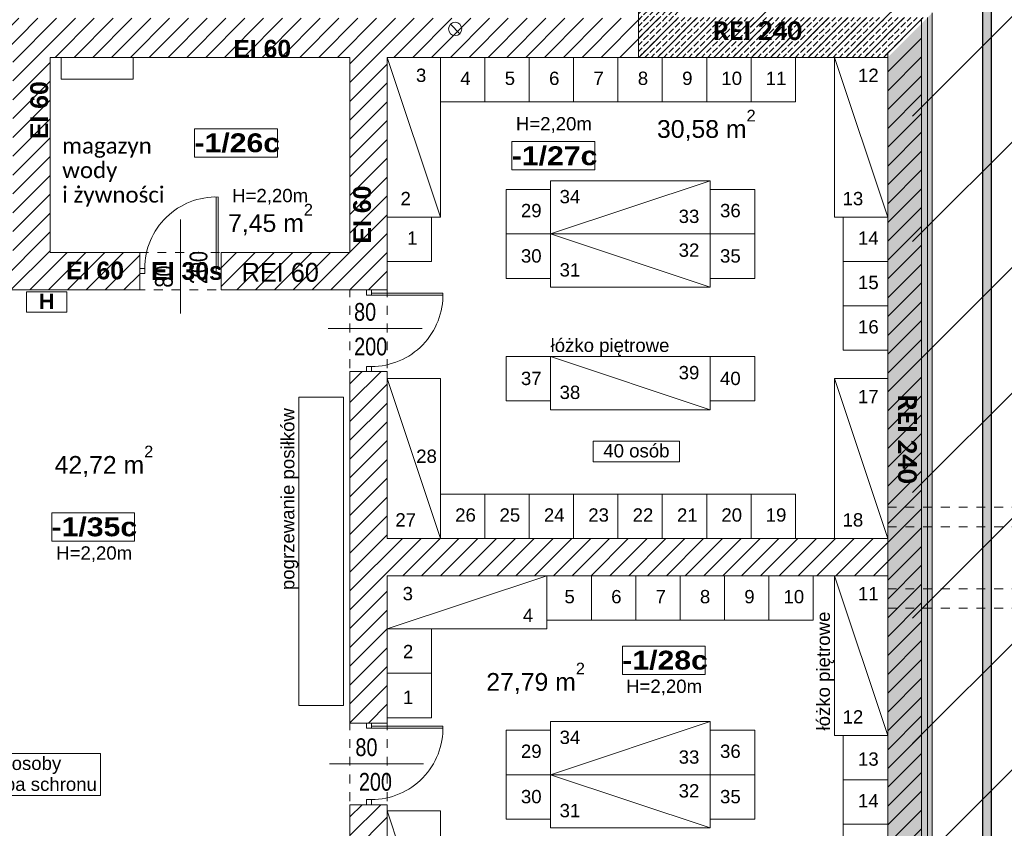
# Model space of a CAD drawing. Header units: millimetres. Extents: x -44596 to 32114, y 34976 to 82978.
# Tile 50 of 63: x 28944 to 30054, y 54908 to 55819. Entities that reach past the tile are written whole.
import ezdxf

# ---------------------------------------------------------------- set-up
doc = ezdxf.new("R2010")
doc.units = ezdxf.units.MM
doc.header["$MEASUREMENT"] = 0
doc.linetypes.add('Dashed-002', pattern=[20, 10, -10])
for name, color, linetype in [('410-Fundamenty', 7, 'Continuous'), ('__PROJEKTOWANE', 7, 'Continuous'), ('__PROJEKTOWANE_WYPOSAŻENIE', 7, 'Continuous'), ('MF-NR', 7, 'Continuous'), ('MF_AREA_BLOCK', 7, 'Continuous'), ('MF_KRESKOWANIE', 7, 'Continuous'), ('MF_NR', 7, 'Continuous'), ('MF_OKNA', 7, 'Continuous'), ('MF_OPISY', 7, 'Continuous'), ('MF_przerywana', 7, 'Continuous'), ('MF_SCIANY_KONSTR', 7, 'Continuous'), ('MF_SCIANY_KONSTR istn.', 7, 'Continuous'), ('MF_WIDOK', 7, 'Continuous')]:
    doc.layers.add(name, color=color, linetype=linetype)
doc.styles.add('GENERATED_STYLE_2', font='txt')
doc.styles.add('GENERATED_STYLE_5', font='txt')
doc.styles.add('GENERATED_STYLE_6', font='txt')
doc.styles.add('GENERATED_STYLE_7', font='txt')
doc.styles.add('GENERATED_STYLE_8', font='txt')
pattern_1 = [(45, (5608535.791, 4486378.817), (-7.071067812, 7.071067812), [7.5, -2.5]), (45, (5608535.791, 4486385.888), (-7.071067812, 7.071067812), [7.5, -2.5])]

msp = doc.modelspace()

# ---------------------------------------------------------------- hatches: boundary and pattern name
at = {"layer": '410-Fundamenty', "linetype": 'Continuous', "lineweight": 0}
h = msp.add_hatch(dxfattribs=at)
h.set_pattern_fill('beton', color=251, style=0, pattern_type=2)
h.set_pattern_definition(pattern_1)
h.paths.add_polyline_path([(29641.2, 55776.5), (29666.2, 55801.5), (29666.2, 56288.5), (29641.2, 56288.5)])
h = msp.add_hatch(dxfattribs=at)
h.set_pattern_fill('beton', color=251, style=0, pattern_type=2)
h.set_pattern_definition(pattern_1)
h.paths.add_polyline_path([(29666.2, 56288.5), (29666.2, 55801.5), (29671.2, 55806.5), (29671.2, 56288.5)])
h = msp.add_hatch(dxfattribs=at)
h.set_pattern_fill('beton', color=251, style=0, pattern_type=2)
h.set_pattern_definition(pattern_1)
h.paths.add_polyline_path([(29671.2, 56288.5), (29671.2, 55806.5), (29686.2, 55821.5), (29686.2, 56288.5)])
h = msp.add_hatch(dxfattribs=at)
h.set_pattern_fill('beton', color=251, style=0, pattern_type=2)
h.set_pattern_definition(pattern_1)
h.paths.add_polyline_path([(29967.2, 55821.5), (29686.2, 55821.5), (29671.2, 55806.5), (29952.2, 55806.5)])
h = msp.add_hatch(dxfattribs=at)
h.set_pattern_fill('beton', color=251, style=0, pattern_type=2)
h.set_pattern_definition(pattern_1)
h.paths.add_polyline_path([(29967.2, 54600.5), (29967.2, 55821.5), (29952.2, 55806.5), (29952.2, 54615.5)])
h = msp.add_hatch(dxfattribs=at)
h.set_pattern_fill('Styropian', color=251, style=0, pattern_type=2)
h.set_pattern_definition([(90, (5608535.7913, 4486378.8167), (-3.4641016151, 0), [2, -4]), (90, (5608534.0592, 4486381.8167), (-3.4641016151, 0), [2, -4]), (150, (5608535.7913, 4486380.8167), (1.7320508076, 3), [2, -4]), (150, (5608532.3272, 4486380.8167), (1.7320508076, 3), [2, -4]), (210, (5608535.7913, 4486378.8167), (-1.7320508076, 3), [2, -4]), (210, (5608532.3272, 4486378.8167), (-1.7320508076, 3), [2, -4])])
h.paths.add_polyline_path([(29972.2, 54595.5), (29972.2, 55826.5), (29967.2, 55821.5), (29967.2, 54600.5)])
h = msp.add_hatch(dxfattribs=at)
h.set_pattern_fill('beton', color=251, style=0, pattern_type=2)
h.set_pattern_definition(pattern_1)
h.paths.add_polyline_path([(29952.2, 55806.5), (29671.2, 55806.5), (29666.2, 55801.5), (29947.2, 55801.5)])
h = msp.add_hatch(dxfattribs=at)
h.set_pattern_fill('beton', color=251, style=0, pattern_type=2)
h.set_pattern_definition(pattern_1)
h.paths.add_polyline_path([(29952.2, 54615.5), (29952.2, 55806.5), (29947.2, 55801.5), (29947.2, 54620.5)])
h = msp.add_hatch(dxfattribs=at)
h.set_pattern_fill('beton', color=251, style=0, pattern_type=2)
h.set_pattern_definition(pattern_1)
h.paths.add_polyline_path([(29947.2, 55801.5), (29666.2, 55801.5), (29641.2, 55776.5), (29922.2, 55776.5)])
h = msp.add_hatch(dxfattribs=at)
h.set_pattern_fill('beton', color=251, style=0, pattern_type=2)
h.set_pattern_definition(pattern_1)
h.paths.add_polyline_path([(29947.2, 54620.5), (29947.2, 55801.5), (29922.2, 55776.5), (29922.2, 54645.5)])
at = {"layer": '__PROJEKTOWANE', "linetype": 'Continuous', "lineweight": 13}
h = msp.add_hatch(dxfattribs=at)
h.set_pattern_fill('Bloczki_ceramiczne_kopia_43', color=251, style=0, pattern_type=2)
h.set_pattern_definition([(45, (5608535.79, 4486378.82), (-70.7106781, 70.7106781), [])])
h.paths.add_polyline_path([(29650.2, 54617.5), (29950.2, 54617.5), (29950.2, 55810.5), (29669.2, 55810.5), (29669.2, 56706.5), (30029.3, 56706.5), (30027.4, 56167.5), (30307.2, 56167.5), (30307.2, 54260.5), (30007.2, 54260.5), (30007.2, 53759.5), (28068.2, 53759.5), (28068.2, 54560.5), (27769.2, 54560.5), (27768.2, 55446.7), (26382.4, 55446.6), (26382.4, 55792.5), (28125.2, 55792.5), (28125.2, 54917.5), (28425.2, 54917.5), (28425.2, 54116.5), (29650.2, 54116.5)])
at = {"layer": '__PROJEKTOWANE', "linetype": 'Continuous', "lineweight": 25}
h = msp.add_hatch(color=230, dxfattribs=at)
h.paths.add_polyline_path([(27850.2, 56618.9), (27850.2, 54825.6), (28326.7, 54825.6), (28326.7, 54038.8), (28757.7, 54038.8), (28757.7, 53475.2), (29407, 53475.2), (29407, 54038.8), (29747.1, 54038.8), (29747.1, 54541), (30039.3, 54541), (30039.3, 55882.1), (28974.4, 55882.1), (28974.4, 56618.9)])
h.paths.add_polyline_path([(28767.7, 53485.2), (28767.7, 54048.8), (28336.7, 54048.8), (28336.7, 54835.6), (27860.2, 54835.6), (27860.2, 56608.9), (28964.4, 56608.9), (28964.4, 55872.1), (30029.3, 55872.1), (30029.3, 54551), (29737.1, 54551), (29737.1, 54048.8), (29397, 54048.8), (29397, 53485.2)], flags=16)
at = {"layer": 'MF_KRESKOWANIE', "linetype": 'Continuous', "lineweight": 13}
h = msp.add_hatch(dxfattribs=at)
h.set_pattern_fill('bloczki_ceramiczne', color=251, style=0, pattern_type=2)
h.set_pattern_definition([(45, (5608535.791, 4486378.817), (-10.606601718, 10.606601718), [])])
h.paths.add_polyline_path([(28115.2, 54907.5), (28415.2, 54907.5), (28415.2, 54896.5), (28415.2, 54735.5), (28415.2, 54106.5), (28483.2, 54106.5), (28791.2, 54106.5), (28791.2, 53966.5), (28833.2, 53966.5), (29119.9, 53966.5), (29119.9, 53894.5), (29119.9, 53558.5), (29284.9, 53558.5), (29284.9, 53894.5), (29284.9, 53966.5), (29284.9, 54106.5), (29660.2, 54106.5), (29660.2, 54607.5), (29960.2, 54607.5), (29960.2, 54660.5), (29960.2, 55820.5), (29641.2, 55820.5), (28865.2, 55820.5), (28865.2, 55776.5), (28936.2, 55776.5), (28936.2, 55556.5), (28869.2, 55556.5), (28871.2, 55556.5), (28871.2, 55514.5), (29079.2, 55514.5), (29079.2, 55556.5), (28978.2, 55556.5), (28978.2, 55776.5), (29316.2, 55776.5), (29316.2, 55556.5), (29171.2, 55556.5), (29171.2, 55514.5), (29358.2, 55514.5), (29358.2, 55776.5), (29622.2, 55776.5), (29922.2, 55776.5), (29922.2, 55234.5), (29622.2, 55234.5), (29358.2, 55234.5), (29358.2, 55422.5), (29316.2, 55422.5), (29316.2, 55393.5), (29316.2, 55026.5), (29358.2, 55026.5), (29358.2, 55192.5), (29922.2, 55192.5), (29922.2, 54645.5), (29658.2, 54645.5), (29658.2, 54735.5), (29658.2, 54747.5), (29358.2, 54747.5), (29358.2, 54934.5), (29316.2, 54934.5), (29316.2, 54747.5), (29316.2, 54705.5), (29622.2, 54705.5), (29622.2, 54144.5), (29220.2, 54144.5), (29220.2, 54705.5), (29224.2, 54705.5), (29224.2, 54747.5), (29126.2, 54747.5), (29126.2, 54705.5), (29178.2, 54705.5), (29178.2, 54290.5), (29153.2, 54290.5), (29168.2, 54248.5), (29178.2, 54248.5), (29178.2, 54144.5), (28998.2, 54144.5), (28998.2, 54147.5), (28956.2, 54147.5), (28956.2, 54144.5), (28943.2, 54144.5), (28943.2, 54106.5), (29246.9, 54106.5), (29246.9, 54008.5), (29246.9, 53894.5), (29246.5, 53894.5), (29246.5, 53600.5), (29161.9, 53600.5), (29161.9, 53894.5), (29161.9, 53983.5), (29136.9, 54008.5), (28833.2, 54008.5), (28833.2, 54106.5), (28883.2, 54106.5), (28883.2, 54144.5), (28833.2, 54144.5), (28833.2, 54159.5), (28791.2, 54159.5), (28791.2, 54144.5), (28453.2, 54144.5), (28453.2, 54705.5), (28593.2, 54705.5), (28593.2, 54747.5), (28453.2, 54747.5), (28453.2, 54907.5), (28717.2, 54907.5), (28717.2, 54871.5), (28759.2, 54871.5), (28759.2, 55099.5), (28717.2, 55099.5), (28717.2, 54945.5), (28463.2, 54945.5), (28153.2, 54945.5), (28153.2, 55790.1), (28615.7, 55790.4), (28615.9, 55820.5), (28153.2, 55820.5), (28129.2, 55782.5), (28115.2, 55782.5), (28115.2, 54945.5)])

# ---------------------------------------------------------------- linework, layer by layer
at = {"layer": '410-Fundamenty', "color": 251, "linetype": 'Continuous', "lineweight": 13}
msp.add_line((29967.2, 54600.5), (29967.2, 55821.5), dxfattribs=at)
at = {"layer": '410-Fundamenty', "color": 251, "linetype": 'Continuous', "lineweight": 13, "flags": 128}
for points in [[(29641.2, 56288.5), (29641.2, 55776.5)], [(29972.2, 54595.5), (29972.2, 55826.5)], [(29641.2, 55776.5), (29922.2, 55776.5)], [(29922.2, 55776.5), (29922.2, 54645.5)]]:
    msp.add_lwpolyline(points, dxfattribs=at)
at = {"layer": '__PROJEKTOWANE', "color": 230, "linetype": 'Continuous', "lineweight": 25, "flags": 128}
for points in [[(28757.7, 53475.2), (29407, 53475.2), (29407, 54038.8), (29747.1, 54038.8), (29747.1, 54541), (30039.3, 54541), (30039.3, 55882.1), (28974.4, 55882.1), (28974.4, 56618.9), (27850.2, 56618.9), (27850.2, 54825.6), (28326.7, 54825.6), (28326.7, 54038.8), (28757.7, 54038.8)], [(28767.7, 53485.2), (29397, 53485.2), (29397, 54048.8), (29737.1, 54048.8), (29737.1, 54551), (30029.3, 54551), (30029.3, 55872.1), (28964.4, 55872.1), (28964.4, 56608.9), (27860.2, 56608.9), (27860.2, 54835.6), (28336.7, 54835.6), (28336.7, 54048.8), (28767.7, 54048.8)]]:
    msp.add_lwpolyline(points, close=True, dxfattribs=at)
at = {"layer": '__PROJEKTOWANE_WYPOSAŻENIE', "color": 251, "linetype": 'Continuous', "lineweight": 13}
for p, q in [((29418.2, 55596.5), (29358.2, 55776.5)), ((29922.2, 55596.5), (29862.2, 55776.5)), ((29542.3, 55577.5), (29722.3, 55637.5)), ((29542.3, 55577.5), (29722.3, 55517.5)), ((29542.3, 55439.5), (29722.3, 55379.5)), ((29418.2, 55234.5), (29358.2, 55414.5)), ((29922.2, 55234.5), (29862.2, 55414.5)), ((29538.2, 55192.5), (29358.2, 55132.5)), ((29922.2, 55012.5), (29862.2, 55192.5)), ((29542.3, 54968.3), (29722.3, 55028.3)), ((29542.3, 54968.3), (29722.3, 54908.3)), ((29418.2, 54747.5), (29358.2, 54927.5))]:
    msp.add_line(p, q, dxfattribs=at)
at = {"layer": '__PROJEKTOWANE_WYPOSAŻENIE', "color": 251, "linetype": 'Continuous', "lineweight": 13, "flags": 128}
for points in [[(29072, 55751.9), (28990.8, 55751.9), (28990.8, 55776.5), (29072, 55776.5)], [(29358.2, 55596.5), (29418.2, 55596.5), (29418.2, 55776.5), (29358.2, 55776.5)], [(29468.2, 55776.5), (29468.2, 55726.5), (29418.2, 55726.5), (29418.2, 55776.5)], [(29518.2, 55776.5), (29518.2, 55726.5), (29468.2, 55726.5), (29468.2, 55776.5)], [(29568.2, 55776.5), (29568.2, 55726.5), (29518.2, 55726.5), (29518.2, 55776.5)], [(29618.2, 55776.5), (29618.2, 55726.5), (29568.2, 55726.5), (29568.2, 55776.5)], [(29668.2, 55776.5), (29668.2, 55726.5), (29618.2, 55726.5), (29618.2, 55776.5)], [(29718.2, 55776.5), (29718.2, 55726.5), (29668.2, 55726.5), (29668.2, 55776.5)], [(29768.2, 55776.5), (29768.2, 55726.5), (29718.2, 55726.5), (29718.2, 55776.5)], [(29818.2, 55776.5), (29818.2, 55726.5), (29768.2, 55726.5), (29768.2, 55776.5)], [(29862.2, 55596.5), (29922.2, 55596.5), (29922.2, 55776.5), (29862.2, 55776.5)], [(29542.3, 55577.5), (29542.3, 55637.5), (29722.3, 55637.5), (29722.3, 55577.5)], [(29542.3, 55627.5), (29542.3, 55577.5), (29492.3, 55577.5), (29492.3, 55627.5)], [(29722.3, 55577.5), (29722.3, 55627.5), (29772.3, 55627.5), (29772.3, 55577.5)], [(29408.2, 55596.5), (29408.2, 55546.5), (29358.2, 55546.5), (29358.2, 55596.5)], [(29922.2, 55596.5), (29922.2, 55546.5), (29872.2, 55546.5), (29872.2, 55596.5)], [(29542.3, 55527.5), (29542.3, 55577.5), (29492.3, 55577.5), (29492.3, 55527.5)], [(29542.3, 55577.5), (29542.3, 55517.5), (29722.3, 55517.5), (29722.3, 55577.5)], [(29722.3, 55577.5), (29722.3, 55527.5), (29772.3, 55527.5), (29772.3, 55577.5)], [(29922.2, 55546.5), (29922.2, 55496.5), (29872.2, 55496.5), (29872.2, 55546.5)], [(29922.2, 55496.5), (29922.2, 55446.5), (29872.2, 55446.5), (29872.2, 55496.5)], [(29542.3, 55389.5), (29542.3, 55439.5), (29492.3, 55439.5), (29492.3, 55389.5)], [(29542.3, 55439.5), (29542.3, 55379.5), (29722.3, 55379.5), (29722.3, 55439.5)], [(29722.3, 55439.5), (29722.3, 55389.5), (29772.3, 55389.5), (29772.3, 55439.5)], [(29358.2, 55234.5), (29418.2, 55234.5), (29418.2, 55414.5), (29358.2, 55414.5)], [(29862.2, 55234.5), (29922.2, 55234.5), (29922.2, 55414.5), (29862.2, 55414.5)], [(29308.7, 55393.8), (29258.7, 55393.8), (29258.7, 55046.2), (29308.7, 55046.2)], [(29590.3, 55344.2), (29687.7, 55344.2), (29687.7, 55320.7), (29590.3, 55320.7)], [(29468.2, 55284.5), (29468.2, 55234.5), (29418.2, 55234.5), (29418.2, 55284.5)], [(29518.2, 55284.5), (29518.2, 55234.5), (29468.2, 55234.5), (29468.2, 55284.5)], [(29568.2, 55284.5), (29568.2, 55234.5), (29518.2, 55234.5), (29518.2, 55284.5)], [(29618.2, 55284.5), (29618.2, 55234.5), (29568.2, 55234.5), (29568.2, 55284.5)], [(29668.2, 55284.5), (29668.2, 55234.5), (29618.2, 55234.5), (29618.2, 55284.5)], [(29718.2, 55284.5), (29718.2, 55234.5), (29668.2, 55234.5), (29668.2, 55284.5)], [(29768.2, 55284.5), (29768.2, 55234.5), (29718.2, 55234.5), (29718.2, 55284.5)], [(29818.2, 55284.5), (29818.2, 55234.5), (29768.2, 55234.5), (29768.2, 55284.5)], [(29538.2, 55132.5), (29538.2, 55192.5), (29358.2, 55192.5), (29358.2, 55132.5)], [(29588.2, 55192.5), (29588.2, 55142.5), (29538.2, 55142.5), (29538.2, 55192.5)], [(29638.2, 55192.5), (29638.2, 55142.5), (29588.2, 55142.5), (29588.2, 55192.5)], [(29688.2, 55192.5), (29688.2, 55142.5), (29638.2, 55142.5), (29638.2, 55192.5)], [(29738.2, 55192.5), (29738.2, 55142.5), (29688.2, 55142.5), (29688.2, 55192.5)], [(29788.2, 55192.5), (29788.2, 55142.5), (29738.2, 55142.5), (29738.2, 55192.5)], [(29838.2, 55192.5), (29838.2, 55142.5), (29788.2, 55142.5), (29788.2, 55192.5)], [(29862.2, 55012.5), (29922.2, 55012.5), (29922.2, 55192.5), (29862.2, 55192.5)], [(29408.2, 55132.5), (29408.2, 55082.5), (29358.2, 55082.5), (29358.2, 55132.5)], [(29408.2, 55082.5), (29408.2, 55032.5), (29358.2, 55032.5), (29358.2, 55082.5)], [(29542.3, 55018.3), (29542.3, 54968.3), (29492.3, 54968.3), (29492.3, 55018.3)], [(29542.3, 54968.3), (29542.3, 55028.3), (29722.3, 55028.3), (29722.3, 54968.3)], [(29722.3, 54968.3), (29722.3, 55018.3), (29772.3, 55018.3), (29772.3, 54968.3)], [(29922.2, 55012.5), (29922.2, 54962.5), (29872.2, 54962.5), (29872.2, 55012.5)], [(28873.4, 54992), (29034.9, 54992), (29034.9, 54944.8), (28873.4, 54944.8)], [(29542.3, 54918.3), (29542.3, 54968.3), (29492.3, 54968.3), (29492.3, 54918.3)], [(29542.3, 54968.3), (29542.3, 54908.3), (29722.3, 54908.3), (29722.3, 54968.3)], [(29722.3, 54968.3), (29722.3, 54918.3), (29772.3, 54918.3), (29772.3, 54968.3)], [(29922.2, 54962.5), (29922.2, 54912.5), (29872.2, 54912.5), (29872.2, 54962.5)], [(29358.2, 54747.5), (29418.2, 54747.5), (29418.2, 54927.5), (29358.2, 54927.5)], [(29922.2, 54912.5), (29922.2, 54862.5), (29872.2, 54862.5), (29872.2, 54912.5)]]:
    msp.add_lwpolyline(points, close=True, dxfattribs=at)
at = {"layer": '__PROJEKTOWANE_WYPOSAŻENIE', "color": 251, "linetype": 'Dashed-002', "lineweight": 13, "flags": 128}
for points in [[(29922.2, 55269.6), (30345.2, 55269.6)], [(29922.2, 55247.7), (30345.2, 55247.7)], [(29922.2, 55177.7), (30345.2, 55177.7)], [(29922.2, 55155.8), (30345.2, 55155.8)]]:
    msp.add_lwpolyline(points, dxfattribs=at)
at = {"layer": 'MF-NR', "color": 251, "linetype": 'Continuous', "lineweight": 13}
for p, q in [((29141.1, 55696.1), (29234.4, 55696.1)), ((29141.1, 55664.2), (29141.1, 55696.1)), ((29234.4, 55696.1), (29234.4, 55664.2)), ((29498.7, 55681.6), (29592, 55681.6)), ((29498.7, 55649.7), (29498.7, 55681.6)), ((29592, 55681.6), (29592, 55649.7)), ((28980, 55263.4), (29073.4, 55263.4)), ((28980, 55231.5), (28980, 55263.4)), ((29073.4, 55263.4), (29073.4, 55231.5)), ((29623.2, 55113.2), (29716.5, 55113.2)), ((29623.2, 55081.3), (29623.2, 55113.2)), ((29716.5, 55113.2), (29716.5, 55081.3))]:
    msp.add_line(p, q, dxfattribs=at)
at = {"layer": 'MF-NR', "color": 251, "linetype": 'Continuous', "lineweight": 13, "flags": 128}
for points in [[(29234.4, 55664.2), (29141.1, 55664.2)], [(29592, 55649.7), (29498.7, 55649.7)], [(29073.4, 55231.5), (28980, 55231.5)], [(29716.5, 55081.3), (29623.2, 55081.3)]]:
    msp.add_lwpolyline(points, dxfattribs=at)
at = {"layer": 'MF_AREA_BLOCK', "color": 251, "linetype": 'Continuous', "lineweight": 13}
msp.add_line((29429.4, 55813.8), (29440, 55803.2), dxfattribs=at)
msp.add_circle((29434.7, 55808.5), 7.5, dxfattribs=at)
at = {"layer": 'MF_OKNA', "color": 251, "linetype": 'Continuous', "lineweight": 13}
for p, q in [((29165.4, 55538.7), (29165.4, 55619.2)), ((29167.7, 55538.7), (29167.7, 55619.2)), ((29125.2, 55593.8), (29125.2, 55488)), ((29084.9, 55538.7), (29079.2, 55538.7)), ((29079.2, 55535.5), (29079.2, 55533)), ((29079.2, 55533), (29084.9, 55533)), ((29084.9, 55533), (29084.9, 55538.7)), ((29165.4, 55533), (29165.4, 55538.7)), ((29165.4, 55538.7), (29171.2, 55538.7)), ((29171.2, 55533), (29165.4, 55533)), ((29171.2, 55535.9), (29171.2, 55533)), ((29337.6, 55514.5), (29334.7, 55514.5)), ((29334.7, 55514.5), (29334.7, 55508.7)), ((29334.7, 55508.7), (29340.4, 55508.7)), ((29340.4, 55508.7), (29340.4, 55514.5)), ((29340.4, 55511), (29420.9, 55511)), ((29340.4, 55508.7), (29420.9, 55508.7)), ((29397.5, 55471), (29291.6, 55471)), ((29334.7, 55422.5), (29334.7, 55428.2)), ((29334.7, 55428.2), (29340.4, 55428.2)), ((29340.4, 55428.2), (29340.4, 55422.5)), ((29337.6, 55422.5), (29334.7, 55422.5)), ((29334.7, 55026.5), (29334.7, 55020.7)), ((29334.7, 55020.7), (29340.4, 55020.7)), ((29340.4, 55020.7), (29340.4, 55026.5)), ((29340.4, 55023), (29420.9, 55023)), ((29340.4, 55020.7), (29420.9, 55020.7)), ((29399, 54980.5), (29293.2, 54980.5)), ((29334.7, 54934.5), (29334.7, 54940.2)), ((29334.7, 54940.2), (29340.4, 54940.2)), ((29340.4, 54940.2), (29340.4, 54934.5)), ((29337.2, 54934.5), (29334.7, 54934.5))]:
    msp.add_line(p, q, dxfattribs=at)
for centre, start, end in [((29165.4, 55538.7), 88.3628, 180), ((29340.4, 55508.7), 270, 1.6372), ((29340.4, 55020.7), 270, 1.6372)]:
    msp.add_arc(centre, 80.5, start, end, dxfattribs=at)
at = {"layer": 'MF_przerywana', "color": 251, "linetype": 'Dashed-002', "lineweight": 13, "flags": 128}
for points in [[(29079.2, 55556.5), (29171.2, 55556.5), (29171.2, 55514.5), (29079.2, 55514.5)], [(29358.2, 55514.5), (29316.2, 55514.5), (29316.2, 55422.5), (29358.2, 55422.5)], [(29316.2, 55026.5), (29358.2, 55026.5), (29358.2, 54934.5), (29316.2, 54934.5)]]:
    msp.add_lwpolyline(points, close=True, dxfattribs=at)
at = {"layer": 'MF_SCIANY_KONSTR', "color": 251, "linetype": 'Continuous', "lineweight": 13}
for p, q in [((29960.2, 54660.5), (29960.2, 55820.5)), ((29316.2, 55776.5), (28978.2, 55776.5)), ((28978.2, 55776.5), (28978.2, 55556.5)), ((29316.2, 55556.5), (29316.2, 55776.5)), ((29358.2, 55776.5), (29358.2, 55514.5)), ((29622.2, 55776.5), (29358.2, 55776.5)), ((29622.2, 55776.5), (29922.2, 55776.5)), ((29922.2, 55234.5), (29922.2, 55782.5)), ((28978.2, 55556.5), (29079.2, 55556.5)), ((29079.2, 55514.5), (29079.2, 55556.5)), ((29171.2, 55556.5), (29194.4, 55556.5)), ((29171.2, 55514.5), (29171.2, 55556.5)), ((29284.4, 55556.5), (29316.2, 55556.5)), ((28978.2, 55514.5), (28859.2, 55514.5)), ((28871.2, 55514.5), (29079.2, 55514.5)), ((28978.2, 55514.5), (29079.2, 55514.5)), ((29171.2, 55514.5), (29194.4, 55514.5)), ((29284.4, 55514.5), (29358.2, 55514.5)), ((29316.2, 55026.5), (29316.2, 55422.5)), ((29316.2, 55422.5), (29358.2, 55422.5)), ((29358.2, 55422.5), (29358.2, 55234.5)), ((29622.2, 55234.5), (29358.2, 55234.5)), ((29622.2, 55234.5), (29922.2, 55234.5)), ((29358.2, 55192.5), (29922.2, 55192.5)), ((29358.2, 55192.5), (29358.2, 55026.5)), ((29922.2, 54645.5), (29922.2, 55192.5)), ((29316.2, 55026.5), (29358.2, 55026.5)), ((29316.2, 54747.5), (29316.2, 54934.5)), ((29316.2, 54934.5), (29358.2, 54934.5)), ((29358.2, 54934.5), (29358.2, 54747.5))]:
    msp.add_line(p, q, dxfattribs=at)
at = {"layer": 'MF_SCIANY_KONSTR istn.', "color": 251, "linetype": 'Continuous', "lineweight": 13}
for p, q in [((29194.4, 55556.5), (29284.4, 55556.5)), ((29194.4, 55514.5), (29284.4, 55514.5))]:
    msp.add_line(p, q, dxfattribs=at)
at = {"layer": 'MF_WIDOK', "color": 251, "linetype": 'Continuous', "lineweight": 15, "flags": 128}
for points in [[(29141.1, 55696.1), (29234.4, 55696.1), (29234.4, 55664.2), (29141.1, 55664.2)], [(29498.7, 55681.6), (29592, 55681.6), (29592, 55649.7), (29498.7, 55649.7)], [(28980, 55263.4), (29073.4, 55263.4), (29073.4, 55231.5), (28980, 55231.5)], [(29623.2, 55113.2), (29716.5, 55113.2), (29716.5, 55081.3), (29623.2, 55081.3)]]:
    msp.add_lwpolyline(points, close=True, dxfattribs=at)
at = {"layer": 'MF_WIDOK', "color": 1, "linetype": 'Continuous', "lineweight": 13, "flags": 128}
msp.add_lwpolyline([(28951.7, 55512.5), (28997, 55512.5), (28997, 55489.4), (28951.7, 55489.4)], close=True, dxfattribs=at)

# ---------------------------------------------------------------- texts
at = {"layer": '__PROJEKTOWANE', "color": 251, "linetype": 'Continuous', "lineweight": 13}
for s, insert, char_height, attachment_point, style in [('\\A1;{\\pql;\\fCalibri Light|b1|i0|c238|p34;REI 240}', (29725.2, 55795.7), 21.262, 7, 'GENERATED_STYLE_8'), ('\\A1;{\\pqc;\\fArial|b1|i0|c238|p38;EI 60}', (29217.3, 55796.2), 20, 2, 'GENERATED_STYLE_5'), ('\\A1;{\\pqc;\\fArial|b0|i0|c238|p38;H=2,20m}', (29546, 55709.2), 15, 2, 'GENERATED_STYLE_2'), ('\\A1;{\\pqc;\\fArial|b0|i0|c238|p38;H=2,20m}', (29226.2, 55628.3), 15, 2, 'GENERATED_STYLE_2'), ('\\A1;{\\pqc;\\fArial|b1|i0|c238|p38;EI 60}', (29028.9, 55546.4), 20, 2, 'GENERATED_STYLE_5'), ('\\A1;{\\pqc;\\fArial|b1|i0|c238|p38;EI 30s}', (29132.5, 55545.8), 20, 2, 'GENERATED_STYLE_5'), ('\\pxql;\\A1;REI 60', (29194.2, 55523.4), 21.262, 7, 'GENERATED_STYLE_8'), ('\\A1;{\\pqc;\\fArial|b0|i0|c238|p38;H=2,20m}', (29027.9, 55225.6), 15, 2, 'GENERATED_STYLE_2'), ('\\A1;{\\pqc;\\fArial|b0|i0|c238|p38;H=2,20m}', (29670.2, 55075.4), 15, 2, 'GENERATED_STYLE_2')]:
    msp.add_mtext(s, dxfattribs=dict(at, insert=insert, char_height=char_height, attachment_point=attachment_point, style=style))
for s, insert, char_height, attachment_point, rotation, style in [('\\A1;{\\pqc;\\fArial|b1|i0|c238|p38;EI 60}', (28955.9, 55717), 20, 2, 90, 'GENERATED_STYLE_5'), ('\\A1;{\\pqc;\\fArial|b1|i0|c238|p38;EI 60}', (29319.8, 55599.4), 20, 2, 90, 'GENERATED_STYLE_5'), ('\\A1;{\\pql;\\fCalibri Light|b1|i0|c238|p34;REI 240}', (29933.6, 55396.6), 21.262, 7, 270, 'GENERATED_STYLE_8')]:
    msp.add_mtext(s, dxfattribs=dict(at, insert=insert, char_height=char_height, attachment_point=attachment_point, rotation=rotation, style=style))
at = {"layer": '__PROJEKTOWANE', "color": 251, "lineweight": 13, "char_height": 20, "attachment_point": 7, "style": 'GENERATED_STYLE_2'}
for s, insert in [('{\\fArial|b0|i0|c238|p38;30,58 m{\\H0.66x;\\S2^  ;}}', (29662.2, 55682.1)), ('{\\fArial|b0|i0|c238|p38;7,45 m{\\H0.66x;\\S2^  ;}}', (29178.8, 55576.1)), ('{\\fArial|b0|i0|c238|p38;42,72 m{\\H0.66x;\\S2^  ;}}', (28983.3, 55303.6)), ('{\\fArial|b0|i0|c238|p38;27,79 m{\\H0.66x;\\S2^  ;}}', (29469.8, 55059.1))]:
    msp.add_mtext(s, dxfattribs=dict(at, insert=insert))
at = {"layer": '__PROJEKTOWANE', "color": 251, "linetype": 'Continuous', "lineweight": 13, "insert": (28991.8, 55608.3), "char_height": 18, "attachment_point": 7, "line_spacing_factor": 0.920987, "style": 'GENERATED_STYLE_7'}
msp.add_mtext('\\A1;{\\pql;\\fCalibri Light|b0|i0|c238|p34;magazyn \\P\\pql;\\fCalibri Light|b0|i0|c238|p34;wody \\P\\pql;\\fCalibri Light|b0|i0|c238|p34;i żywności}', dxfattribs=at)
at = {"layer": '__PROJEKTOWANE_WYPOSAŻENIE', "color": 251, "linetype": 'Continuous', "lineweight": 13, "char_height": 15, "style": 'GENERATED_STYLE_2'}
for s, insert, attachment_point in [('\\A1;{\\pqc;\\fArial|b0|i0|c238|p38;3}', (29396.4, 55763.8), 2), ('\\A1;{\\pqc;\\fArial|b0|i0|c238|p38;12}', (29900.4, 55763.8), 2), ('\\A1;{\\pqc;\\fArial|b0|i0|c238|p38;4}', (29446.4, 55760.4), 2), ('\\A1;{\\pqc;\\fArial|b0|i0|c238|p38;5}', (29496.4, 55760.4), 2), ('\\A1;{\\pqc;\\fArial|b0|i0|c238|p38;6}', (29546.4, 55760.4), 2), ('\\A1;{\\pqc;\\fArial|b0|i0|c238|p38;7}', (29596.4, 55760.4), 2), ('\\A1;{\\pqc;\\fArial|b0|i0|c238|p38;8}', (29646.4, 55760.4), 2), ('\\A1;{\\pqc;\\fArial|b0|i0|c238|p38;9}', (29696.4, 55760.4), 2), ('\\A1;{\\pqc;\\fArial|b0|i0|c238|p38;10}', (29746.4, 55760.4), 2), ('\\A1;{\\pqc;\\fArial|b0|i0|c238|p38;11}', (29796.4, 55760.4), 2), ('\\A1;{\\pqc;\\fArial|b0|i0|c238|p38;2}', (29379, 55624.9), 2), ('\\A1;{\\pqc;\\fArial|b0|i0|c238|p38;34}', (29564.1, 55627.1), 2), ('\\A1;{\\pqc;\\fArial|b0|i0|c238|p38;13}', (29883, 55624.9), 2), ('\\A1;{\\pqc;\\fArial|b0|i0|c238|p38;29}', (29520.5, 55611.4), 2), ('\\A1;{\\pqc;\\fArial|b0|i0|c238|p38;36}', (29744.9, 55611.4), 2), ('\\A1;{\\pqc;\\fArial|b0|i0|c238|p38;33}', (29698.3, 55604.9), 2), ('\\A1;{\\pqc;\\fArial|b0|i0|c238|p38;1}', (29386.4, 55580.4), 2), ('\\A1;{\\pqc;\\fArial|b0|i0|c238|p38;14}', (29900.4, 55580.4), 2), ('\\A1;{\\pqc;\\fArial|b0|i0|c238|p38;32}', (29698.3, 55566.8), 2), ('\\A1;{\\pqc;\\fArial|b0|i0|c238|p38;30}', (29520.5, 55560.3), 2), ('\\A1;{\\pqc;\\fArial|b0|i0|c238|p38;35}', (29744.9, 55560.3), 2), ('\\A1;{\\pqc;\\fArial|b0|i0|c238|p38;31}', (29564.1, 55544.6), 2), ('\\A1;{\\pqc;\\fArial|b0|i0|c238|p38;15}', (29900.4, 55530.4), 2), ('\\A1;{\\pqc;\\fArial|b0|i0|c238|p38;16}', (29900.4, 55480.4), 2), ('\\A1;{\\pql;\\fArial|b0|i0|c238|p38;łóżko piętrowe}', (29542.3, 55459.6), 1), ('\\A1;{\\pqc;\\fArial|b0|i0|c238|p38;39}', (29698.3, 55428.8), 2), ('\\A1;{\\pqc;\\fArial|b0|i0|c238|p38;37}', (29520.5, 55422.3), 2), ('\\A1;{\\pqc;\\fArial|b0|i0|c238|p38;40}', (29744.9, 55422.3), 2), ('\\A1;{\\pqc;\\fArial|b0|i0|c238|p38;38}', (29564.1, 55406.6), 2), ('\\A1;{\\pqc;\\fArial|b0|i0|c238|p38;17}', (29900.4, 55401.8), 2), ('\\A1;{\\pqc;\\fArial|b0|i0|c238|p38;40 osób}', (29639, 55340.8), 2), ('\\A1;{\\pqc;\\fArial|b0|i0|c238|p38;28}', (29402.5, 55334.6), 2), ('\\A1;{\\pqc;\\fArial|b0|i0|c238|p38;27}', (29379, 55262.9), 2), ('\\A1;{\\pqc;\\fArial|b0|i0|c238|p38;26}', (29446.4, 55268.4), 2), ('\\A1;{\\pqc;\\fArial|b0|i0|c238|p38;25}', (29496.4, 55268.4), 2), ('\\A1;{\\pqc;\\fArial|b0|i0|c238|p38;24}', (29546.4, 55268.4), 2), ('\\A1;{\\pqc;\\fArial|b0|i0|c238|p38;23}', (29596.4, 55268.4), 2), ('\\A1;{\\pqc;\\fArial|b0|i0|c238|p38;22}', (29646.4, 55268.4), 2), ('\\A1;{\\pqc;\\fArial|b0|i0|c238|p38;21}', (29696.4, 55268.4), 2), ('\\A1;{\\pqc;\\fArial|b0|i0|c238|p38;20}', (29746.4, 55268.4), 2), ('\\A1;{\\pqc;\\fArial|b0|i0|c238|p38;19}', (29796.4, 55268.4), 2), ('\\A1;{\\pqc;\\fArial|b0|i0|c238|p38;18}', (29883, 55262.9), 2), ('\\A1;{\\pqc;\\fArial|b0|i0|c238|p38;3}', (29381.4, 55179.8), 2), ('\\A1;{\\pqc;\\fArial|b0|i0|c238|p38;5}', (29563.7, 55176.4), 2), ('\\A1;{\\pqc;\\fArial|b0|i0|c238|p38;6}', (29616.4, 55176.4), 2), ('\\A1;{\\pqc;\\fArial|b0|i0|c238|p38;7}', (29666.4, 55176.4), 2), ('\\A1;{\\pqc;\\fArial|b0|i0|c238|p38;8}', (29716.4, 55176.4), 2), ('\\A1;{\\pqc;\\fArial|b0|i0|c238|p38;9}', (29766.4, 55176.4), 2), ('\\A1;{\\pqc;\\fArial|b0|i0|c238|p38;10}', (29816.4, 55176.4), 2), ('\\A1;{\\pqc;\\fArial|b0|i0|c238|p38;11}', (29900.4, 55179.8), 2), ('\\A1;{\\pqc;\\fArial|b0|i0|c238|p38;4}', (29516.8, 55155.2), 2), ('\\A1;{\\pqc;\\fArial|b0|i0|c238|p38;2}', (29381.7, 55114.5), 2), ('\\A1;{\\pqc;\\fArial|b0|i0|c238|p38;1}', (29381.7, 55063), 2), ('\\A1;{\\pqc;\\fArial|b0|i0|c238|p38;12}', (29883, 55040.9), 2), ('\\A1;{\\pqc;\\fArial|b0|i0|c238|p38;34}', (29564.1, 55017.9), 2), ('\\A1;{\\pqc;\\fArial|b0|i0|c238|p38;29}', (29520.5, 55002.2), 2), ('\\A1;{\\pqc;\\fArial|b0|i0|c238|p38;33}', (29698.3, 54995.7), 2), ('\\A1;{\\pqc;\\fArial|b0|i0|c238|p38;36}', (29744.9, 55002.2), 2), ('\\A1;{\\pqc;\\fArial|b0|i0|c238|p38;13}', (29900.4, 54993.4), 2), ('\\A1;{\\pqc;\\fArial|b0|i0|c238|p38;30}', (29520.5, 54951.1), 2), ('\\A1;{\\pqc;\\fArial|b0|i0|c238|p38;32}', (29698.3, 54957.6), 2), ('\\A1;{\\pqc;\\fArial|b0|i0|c238|p38;35}', (29744.9, 54951.1), 2), ('\\A1;{\\pqc;\\fArial|b0|i0|c238|p38;14}', (29900.4, 54946.4), 2), ('\\A1;{\\pqc;\\fArial|b0|i0|c238|p38;31}', (29564.1, 54935.4), 2)]:
    msp.add_mtext(s, dxfattribs=dict(at, insert=insert, attachment_point=attachment_point))
at = {"layer": '__PROJEKTOWANE_WYPOSAŻENIE', "color": 251, "linetype": 'Continuous', "lineweight": 13, "char_height": 15, "rotation": 90, "style": 'GENERATED_STYLE_2'}
for s, insert, attachment_point in [('\\A1;{\\pqc;\\fArial|b0|i0|c238|p38;pogrzewanie posiłków}', (29238.5, 55278.8), 2), ('\\A1;{\\pql;\\fArial|b0|i0|c238|p38;łóżko piętrowe}', (29842.1, 55018.1), 1)]:
    msp.add_mtext(s, dxfattribs=dict(at, insert=insert, attachment_point=attachment_point))
at = {"layer": '__PROJEKTOWANE_WYPOSAŻENIE', "color": 251, "linetype": 'Continuous', "lineweight": 13, "insert": (28954.1, 54988.6), "char_height": 15, "attachment_point": 2, "line_spacing_factor": 0.940471, "style": 'GENERATED_STYLE_2'}
msp.add_mtext('\\A1;{\\pqc;\\fArial|b0|i0|c238|p38;2 osoby\\P\\pqc;\\fArial|b0|i0|c238|p38;- służba schronu}', dxfattribs=at)
at = {"layer": 'MF_NR', "color": 251, "linetype": 'Continuous', "lineweight": 13, "char_height": 21.262, "attachment_point": 7, "style": 'GENERATED_STYLE_6'}
for s, insert in [('\\A1;{\\pql;\\fArial Black|b0|i0|c238|p38;-1/26c}', (29141, 55669)), ('\\A1;{\\pql;\\fArial Black|b0|i0|c238|p38;-1/27c}', (29498.6, 55654.4)), ('\\A1;{\\pql;\\fArial Black|b0|i0|c238|p38;-1/35c}', (28979.9, 55236.3)), ('\\A1;{\\pql;\\fArial Black|b0|i0|c238|p38;-1/28c}', (29623.1, 55086.1))]:
    msp.add_mtext(s, dxfattribs=dict(at, insert=insert))
at = {"layer": 'MF_OKNA', "color": 251, "linetype": 'Continuous', "lineweight": 13, "char_height": 20, "attachment_point": 4, "rotation": 90, "style": 'GENERATED_STYLE_2'}
for s, insert in [('\\A1;{\\W0.800000x;\\pql;\\fArial|b0|i0|c238|p38;200}', (29145.6, 55521)), ('\\A1;{\\W0.800000x;\\pql;\\fArial|b0|i0|c238|p38;80}', (29106.6, 55517.1))]:
    msp.add_mtext(s, dxfattribs=dict(at, insert=insert))
at = {"layer": 'MF_OKNA', "color": 251, "linetype": 'Continuous', "lineweight": 13, "char_height": 20, "attachment_point": 4, "style": 'GENERATED_STYLE_2'}
for s, insert in [('\\A1;{\\W0.800000x;\\pql;\\fArial|b0|i0|c238|p38;80}', (29320.8, 55489.6)), ('\\A1;{\\W0.800000x;\\pql;\\fArial|b0|i0|c238|p38;200}', (29320.9, 55450.6)), ('\\A1;{\\W0.800000x;\\pql;\\fArial|b0|i0|c238|p38;80}', (29322.3, 54999.1)), ('\\A1;{\\W0.800000x;\\pql;\\fArial|b0|i0|c238|p38;200}', (29326.2, 54960.1))]:
    msp.add_mtext(s, dxfattribs=dict(at, insert=insert))
at = {"layer": 'MF_OPISY', "color": 7, "linetype": 'Continuous', "lineweight": 13, "insert": (28974.3, 55501.7), "char_height": 17.5, "attachment_point": 5, "style": 'GENERATED_STYLE_5'}
msp.add_mtext('\\A1;{\\pqc;\\fArial|b1|i0|c238|p38;H}', dxfattribs=at)

doc.saveas('drawing.dxf')
